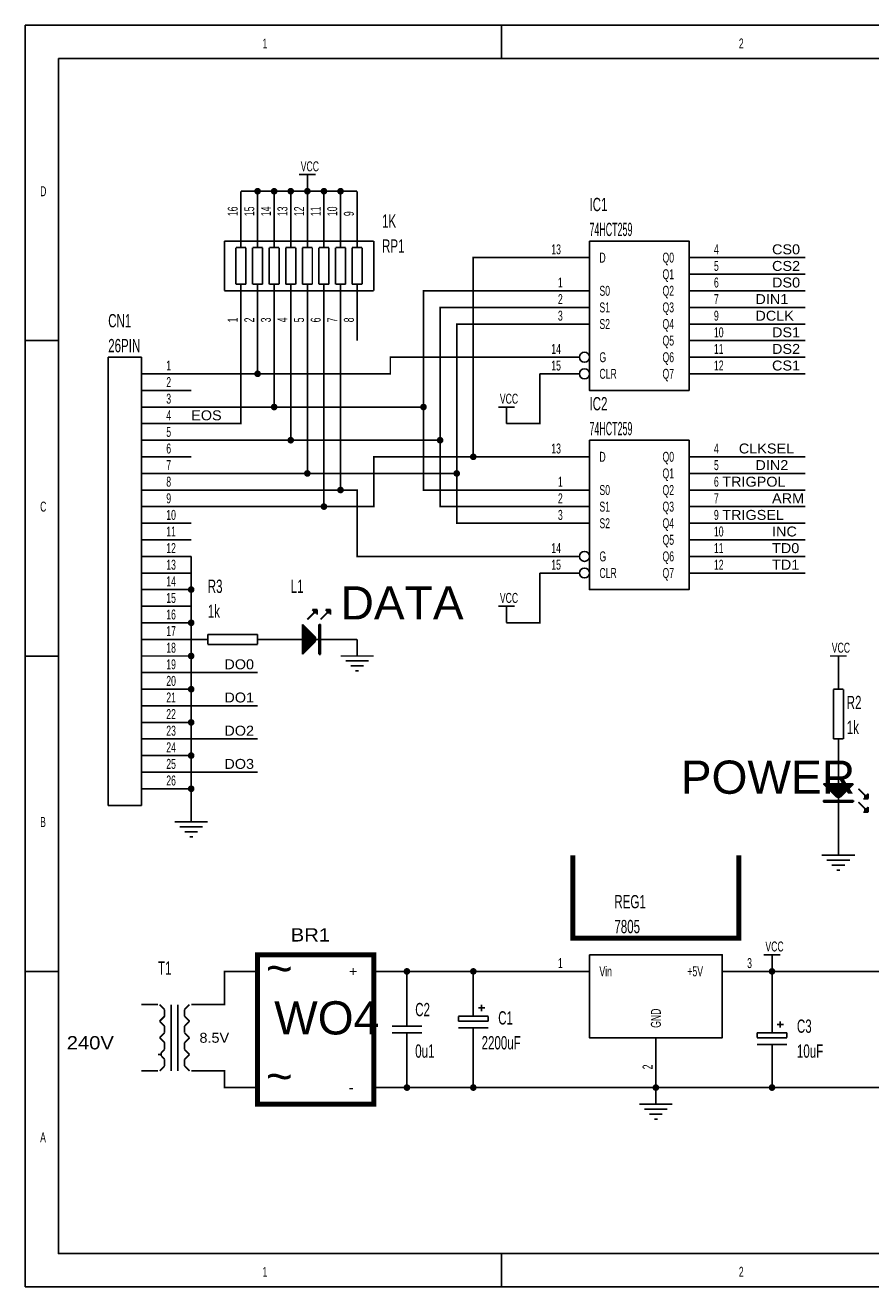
# Model space of a CAD drawing. Extents: x 0 to 11.5, y 0 to 7.6.
# Tile 1 of 2: x 0 to 5.1, y 0 to 7.6. Entities that reach past the tile are written whole.
import ezdxf

# ---------------------------------------------------------------- set-up
doc = ezdxf.new("R2010")
doc.units = 0
doc.header["$MEASUREMENT"] = 0
doc.layers.add('SHEET', color=5, linetype='CONTINUOUS')

msp = doc.modelspace()

# ---------------------------------------------------------------- linework, layer by layer
at = {"layer": 'SHEET'}
for points in [[(0, 7.6), (11.5, 7.6), (11.5, 0), (0, 0), (0, 7.6)], [(0, 7.6), (11.5, 7.6), (11.5, 0), (0, 0), (0, 7.6)], [(2.87, 7.4), (2.87, 7.6)], [(0.2, 7.4), (11.3, 7.4), (11.3, 0.2), (0.2, 0.2), (0.2, 7.4)], [(3.4, 6.3), (4, 6.3), (4, 5.4), (3.4, 5.4), (3.4, 6.3)], [(0, 5.7), (0.2, 5.7)], [(0.5, 5.6), (0.7, 5.6), (0.7, 2.9), (0.5, 2.9), (0.5, 5.6)], [(3.4, 5.1), (4, 5.1), (4, 4.2), (3.4, 4.2), (3.4, 5.1)], [(0, 3.8), (0.2, 3.8)], [(3.4, 2), (4.2, 2), (4.2, 1.5), (3.4, 1.5), (3.4, 2)], [(0, 1.9), (0.2, 1.9)], [(2.87, 0.2), (2.87, 0)]]:
    msp.add_lwpolyline(points, dxfattribs=at)
for points, const_width in [([(1.65, 6.7), (1.75, 6.7)], 0.01), ([(1.7, 6.6), (1.7, 6.7)], 0.01), ([(1.3, 6.3), (1.3, 6.6)], 0.01), ([(2, 6.6), (1.3, 6.6)], 0.01), ([(1.4, 6.3), (1.4, 6.6)], 0.01), ([(1.5, 6.3), (1.5, 6.6)], 0.01), ([(1.6, 6.3), (1.6, 6.6)], 0.01), ([(1.7, 6.3), (1.7, 6.6)], 0.01), ([(1.8, 6.3), (1.8, 6.6)], 0.01), ([(1.9, 6.3), (1.9, 6.6)], 0.01), ([(2, 6.3), (2, 6.6)], 0.01), ([(1.2, 6.3), (2.1, 6.3)], 0.01), ([(1.2, 6), (1.2, 6.3)], 0.01), ([(1.27, 6.26), (1.33, 6.26)], 0.01), ([(1.27, 6.04), (1.27, 6.26)], 0.01), ([(1.3, 6.26), (1.3, 6.3)], 0.01), ([(1.33, 6.04), (1.33, 6.26)], 0.01), ([(1.37, 6.26), (1.43, 6.26)], 0.01), ([(1.37, 6.04), (1.37, 6.26)], 0.01), ([(1.4, 6.26), (1.4, 6.3)], 0.01), ([(1.43, 6.04), (1.43, 6.26)], 0.01), ([(1.47, 6.26), (1.53, 6.26)], 0.01), ([(1.47, 6.04), (1.47, 6.26)], 0.01), ([(1.5, 6.26), (1.5, 6.3)], 0.01), ([(1.53, 6.04), (1.53, 6.26)], 0.01), ([(1.57, 6.26), (1.63, 6.26)], 0.01), ([(1.57, 6.04), (1.57, 6.26)], 0.01), ([(1.6, 6.26), (1.6, 6.3)], 0.01), ([(1.63, 6.04), (1.63, 6.26)], 0.01), ([(1.67, 6.26), (1.73, 6.26)], 0.01), ([(1.67, 6.04), (1.67, 6.26)], 0.01), ([(1.7, 6.26), (1.7, 6.3)], 0.01), ([(1.73, 6.04), (1.73, 6.26)], 0.01), ([(1.77, 6.26), (1.83, 6.26)], 0.01), ([(1.77, 6.04), (1.77, 6.26)], 0.01), ([(1.8, 6.26), (1.8, 6.3)], 0.01), ([(1.83, 6.04), (1.83, 6.26)], 0.01), ([(1.87, 6.26), (1.93, 6.26)], 0.01), ([(1.87, 6.04), (1.87, 6.26)], 0.01), ([(1.9, 6.26), (1.9, 6.3)], 0.01), ([(1.93, 6.04), (1.93, 6.26)], 0.01), ([(1.97, 6.26), (2.03, 6.26)], 0.01), ([(1.97, 6.04), (1.97, 6.26)], 0.01), ([(2, 6.26), (2, 6.3)], 0.01), ([(2.03, 6.04), (2.03, 6.26)], 0.01), ([(2.1, 6), (2.1, 6.3)], 0.01), ([(3.1, 6.2), (2.7, 6.2), (2.7, 5), (2.1, 5), (2.1, 4.7), (1, 4.7)], 0.01), ([(3.4, 6.2), (3.1, 6.2)], 0.01), ([(4, 6.2), (4.3, 6.2)], 0.01), ([(4.3, 6.2), (4.7, 6.2)], 0.01), ([(4, 6.1), (4.3, 6.1)], 0.01), ([(4.3, 6.1), (4.7, 6.1)], 0.01), ([(1.2, 6), (2.1, 6)], 0.01), ([(1.27, 6.04), (1.33, 6.04)], 0.01), ([(1.3, 6), (1.3, 6.04)], 0.01), ([(1.3, 6), (1.3, 5.7)], 0.01), ([(1.37, 6.04), (1.43, 6.04)], 0.01), ([(1.4, 6), (1.4, 6.04)], 0.01), ([(1.4, 6), (1.4, 5.7)], 0.01), ([(1.47, 6.04), (1.53, 6.04)], 0.01), ([(1.5, 6), (1.5, 6.04)], 0.01), ([(1.5, 6), (1.5, 5.7)], 0.01), ([(1.57, 6.04), (1.63, 6.04)], 0.01), ([(1.6, 6), (1.6, 6.04)], 0.01), ([(1.6, 6), (1.6, 5.7)], 0.01), ([(1.67, 6.04), (1.73, 6.04)], 0.01), ([(1.7, 6), (1.7, 6.04)], 0.01), ([(1.7, 6), (1.7, 5.7)], 0.01), ([(1.77, 6.04), (1.83, 6.04)], 0.01), ([(1.8, 6), (1.8, 6.04)], 0.01), ([(1.8, 6), (1.8, 5.7)], 0.01), ([(1.87, 6.04), (1.93, 6.04)], 0.01), ([(1.9, 6), (1.9, 6.04)], 0.01), ([(1.9, 6), (1.9, 5.7)], 0.01), ([(1.97, 6.04), (2.03, 6.04)], 0.01), ([(2, 6), (2, 6.04)], 0.01), ([(2, 6), (2, 5.7)], 0.01), ([(3.1, 6), (2.4, 6), (2.4, 4.8), (3.1, 4.8)], 0.01), ([(3.4, 6), (3.1, 6)], 0.01), ([(4, 6), (4.3, 6)], 0.01), ([(4.3, 6), (4.7, 6)], 0.01), ([(3.1, 5.9), (2.5, 5.9), (2.5, 5.1)], 0.01), ([(3.4, 5.9), (3.1, 5.9)], 0.01), ([(4, 5.9), (4.3, 5.9)], 0.01), ([(4.3, 5.9), (4.7, 5.9)], 0.01), ([(3.1, 5.8), (2.6, 5.8), (2.6, 4.6), (3.1, 4.6)], 0.01), ([(3.4, 5.8), (3.1, 5.8)], 0.01), ([(4, 5.8), (4.3, 5.8)], 0.01), ([(4.3, 5.8), (4.7, 5.8)], 0.01), ([(1, 5.2), (1.3, 5.2), (1.3, 5.7)], 0.01), ([(1.4, 5.7), (1.4, 5.5)], 0.01), ([(1.5, 5.7), (1.5, 5.3)], 0.01), ([(1.6, 5.7), (1.6, 5.1)], 0.01), ([(1.7, 5.7), (1.7, 4.9)], 0.01), ([(1.8, 5.7), (1.8, 4.7)], 0.01), ([(1.9, 5.7), (1.9, 4.8)], 0.01), ([(4, 5.7), (4.3, 5.7)], 0.01), ([(4.3, 5.7), (4.7, 5.7)], 0.01), ([(3.1, 5.6), (2.2, 5.6), (2.2, 5.5), (1, 5.5)], 0.01), ([(3.34, 5.6), (3.1, 5.6)], 0.01), ([(4, 5.6), (4.3, 5.6)], 0.01), ([(4.3, 5.6), (4.7, 5.6)], 0.01), ([(0.7, 5.5), (1, 5.5)], 0.01), ([(2.9, 5.2), (3.1, 5.2), (3.1, 5.5)], 0.01), ([(3.34, 5.5), (3.1, 5.5)], 0.01), ([(4, 5.5), (4.3, 5.5)], 0.01), ([(4.3, 5.5), (4.7, 5.5)], 0.01), ([(0.7, 5.4), (1, 5.4)], 0.01), ([(0.7, 5.3), (1, 5.3)], 0.01), ([(1, 5.3), (2.4, 5.3)], 0.01), ([(2.85, 5.3), (2.95, 5.3)], 0.01), ([(2.9, 5.2), (2.9, 5.3)], 0.01), ([(0.7, 5.2), (1, 5.2)], 0.01), ([(0.7, 5.1), (1, 5.1)], 0.01), ([(3.1, 4.7), (2.5, 4.7), (2.5, 5.1), (1, 5.1)], 0.01), ([(0.7, 5), (1, 5)], 0.01), ([(3.1, 5), (2.7, 5)], 0.01), ([(3.4, 5), (3.1, 5)], 0.01), ([(4, 5), (4.3, 5)], 0.01), ([(4.3, 5), (4.7, 5)], 0.01), ([(0.7, 4.9), (1, 4.9)], 0.01), ([(1, 4.9), (2.6, 4.9)], 0.01), ([(4, 4.9), (4.3, 4.9)], 0.01), ([(4.7, 4.9), (4.3, 4.9)], 0.01), ([(0.7, 4.8), (1, 4.8)], 0.01), ([(1, 4.8), (2, 4.8), (2, 4.4), (3.1, 4.4)], 0.01), ([(3.4, 4.8), (3.1, 4.8)], 0.01), ([(4, 4.8), (4.3, 4.8)], 0.01), ([(4.7, 4.8), (4.3, 4.8)], 0.01), ([(0.7, 4.7), (1, 4.7)], 0.01), ([(3.4, 4.7), (3.1, 4.7)], 0.01), ([(4, 4.7), (4.3, 4.7)], 0.01), ([(4.7, 4.7), (4.3, 4.7)], 0.01), ([(0.7, 4.6), (1, 4.6)], 0.01), ([(3.4, 4.6), (3.1, 4.6)], 0.01), ([(4, 4.6), (4.3, 4.6)], 0.01), ([(4.7, 4.6), (4.3, 4.6)], 0.01), ([(0.7, 4.5), (1, 4.5)], 0.01), ([(4, 4.5), (4.3, 4.5)], 0.01), ([(4.7, 4.5), (4.3, 4.5)], 0.01), ([(0.7, 4.4), (1, 4.4)], 0.01), ([(1, 4.4), (1, 2.9)], 0.01), ([(3.34, 4.4), (3.1, 4.4)], 0.01), ([(4, 4.4), (4.3, 4.4)], 0.01), ([(4.7, 4.4), (4.3, 4.4)], 0.01), ([(0.7, 4.3), (1, 4.3)], 0.01), ([(2.9, 4), (3.1, 4), (3.1, 4.3)], 0.01), ([(3.34, 4.3), (3.1, 4.3)], 0.01), ([(4, 4.3), (4.3, 4.3)], 0.01), ([(4.7, 4.3), (4.3, 4.3)], 0.01), ([(0.7, 4.2), (1, 4.2)], 0.01), ([(0.7, 4.1), (1, 4.1)], 0.01), ([(2.85, 4.1), (2.95, 4.1)], 0.01), ([(2.9, 4), (2.9, 4.1)], 0.01), ([(1.74, 4.06), (1.7, 4.02)], 0.01), ([(1.73, 4.08), (1.74, 4.07)], 0.01), ([(1.73, 4.08), (1.76, 4.08)], 0.01), ([(1.74, 4.08), (1.74, 4.06)], 0.01), ([(1.74, 4.07), (1.76, 4.07)], 0.01), ([(1.74, 4.06), (1.76, 4.06)], 0.01), ([(1.75, 4.08), (1.75, 4.06)], 0.01), ([(1.76, 4.08), (1.76, 4.05)], 0.01), ([(1.82, 4.06), (1.78, 4.02)], 0.01), ([(1.81, 4.08), (1.82, 4.07)], 0.01), ([(1.81, 4.08), (1.84, 4.08)], 0.01), ([(1.82, 4.08), (1.82, 4.06)], 0.01), ([(1.82, 4.07), (1.84, 4.07)], 0.01), ([(1.82, 4.06), (1.84, 4.06)], 0.01), ([(1.83, 4.08), (1.83, 4.06)], 0.01), ([(1.84, 4.08), (1.84, 4.05)], 0.01), ([(0.7, 4), (1, 4)], 0.01), ([(1.67, 3.99), (1.75, 3.91)], 0.01), ([(1.67, 3.99), (1.67, 3.81)], 0.01), ([(1.67, 3.97), (1.69, 3.97)], 0.01), ([(1.67, 3.96), (1.7, 3.96)], 0.01), ([(1.67, 3.95), (1.71, 3.95)], 0.01), ([(1.68, 3.98), (1.68, 3.82)], 0.01), ([(1.69, 3.97), (1.69, 3.83)], 0.01), ([(1.7, 3.96), (1.7, 3.84)], 0.01), ([(1.71, 3.95), (1.71, 3.85)], 0.01), ([(1.77, 3.99), (1.78, 3.99)], 0.01), ([(1.77, 3.99), (1.77, 3.81)], 0.01), ([(1.78, 3.99), (1.78, 3.81)], 0.01), ([(0.7, 3.9), (1, 3.9)], 0.01), ([(1.1, 3.9), (1, 3.9)], 0.01), ([(1.1, 3.93), (1.1, 3.87)], 0.01), ([(1.1, 3.93), (1.4, 3.93)], 0.01), ([(1.4, 3.93), (1.4, 3.87)], 0.01), ([(1.4, 3.9), (1.5, 3.9)], 0.01), ([(1.6, 3.9), (1.5, 3.9)], 0.01), ([(1.6, 3.9), (1.9, 3.9)], 0.01), ([(1.67, 3.94), (1.72, 3.94)], 0.01), ([(1.67, 3.93), (1.73, 3.93)], 0.01), ([(1.67, 3.92), (1.74, 3.92)], 0.01), ([(1.67, 3.91), (1.75, 3.91)], 0.01), ([(1.75, 3.89), (1.67, 3.81)], 0.01), ([(1.67, 3.89), (1.75, 3.89)], 0.01), ([(1.67, 3.88), (1.74, 3.88)], 0.01), ([(1.72, 3.94), (1.72, 3.86)], 0.01), ([(1.73, 3.93), (1.73, 3.87)], 0.01), ([(1.74, 3.92), (1.74, 3.88)], 0.01), ([(1.75, 3.91), (1.75, 3.89)], 0.01), ([(1.77, 3.91), (1.78, 3.91)], 0.01), ([(1.77, 3.89), (1.78, 3.89)], 0.01), ([(1.9, 3.9), (2, 3.9)], 0.01), ([(2, 3.9), (2, 3.8)], 0.01), ([(0.7, 3.8), (1, 3.8)], 0.01), ([(1.1, 3.87), (1.4, 3.87)], 0.01), ([(1.67, 3.87), (1.73, 3.87)], 0.01), ([(1.67, 3.86), (1.72, 3.86)], 0.01), ([(1.67, 3.85), (1.71, 3.85)], 0.01), ([(1.67, 3.84), (1.7, 3.84)], 0.01), ([(1.67, 3.83), (1.69, 3.83)], 0.01), ([(1.77, 3.81), (1.78, 3.81)], 0.01), ([(1.9, 3.8), (2.1, 3.8)], 0.01), ([(4.85, 3.8), (4.95, 3.8)], 0.01), ([(4.9, 3.7), (4.9, 3.8)], 0.01), ([(1.93, 3.77), (2.07, 3.77)], 0.01), ([(1.96, 3.74), (2.04, 3.74)], 0.01), ([(0.7, 3.7), (1, 3.7)], 0.01), ([(1.4, 3.7), (1, 3.7)], 0.01), ([(1.99, 3.71), (2.01, 3.71)], 0.01), ([(4.9, 3.6), (4.9, 3.7)], 0.01), ([(0.7, 3.6), (1, 3.6)], 0.01), ([(4.87, 3.6), (4.93, 3.6)], 0.01), ([(4.87, 3.3), (4.87, 3.6)], 0.01), ([(4.93, 3.3), (4.93, 3.6)], 0.01), ([(0.7, 3.5), (1, 3.5)], 0.01), ([(1, 3.5), (1.4, 3.5)], 0.01), ([(0.7, 3.4), (1, 3.4)], 0.01), ([(0.7, 3.3), (1, 3.3)], 0.01), ([(1.4, 3.3), (1, 3.3)], 0.01), ([(4.87, 3.3), (4.93, 3.3)], 0.01), ([(4.9, 3.3), (4.9, 3.2)], 0.01), ([(0.7, 3.2), (1, 3.2)], 0.01), ([(4.9, 3.1), (4.9, 3.2)], 0.01), ([(0.7, 3.1), (1, 3.1)], 0.01), ([(1, 3.1), (1.4, 3.1)], 0.01), ([(4.9, 3.1), (4.9, 2.8)], 0.01), ([(0.7, 3), (1, 3)], 0.01), ([(4.89, 2.95), (4.81, 3.03)], 0.01), ([(4.99, 3.03), (4.81, 3.03)], 0.01), ([(4.98, 3.02), (4.82, 3.02)], 0.01), ([(4.83, 3.03), (4.83, 3.01)], 0.01), ([(4.97, 3.01), (4.83, 3.01)], 0.01), ([(4.84, 3.03), (4.84, 3)], 0.01), ([(4.96, 3), (4.84, 3)], 0.01), ([(4.85, 3.03), (4.85, 2.99)], 0.01), ([(4.95, 2.99), (4.85, 2.99)], 0.01), ([(4.86, 3.03), (4.86, 2.98)], 0.01), ([(4.94, 2.98), (4.86, 2.98)], 0.01), ([(4.87, 3.03), (4.87, 2.97)], 0.01), ([(4.93, 2.97), (4.87, 2.97)], 0.01), ([(4.88, 3.03), (4.88, 2.96)], 0.01), ([(4.92, 2.96), (4.88, 2.96)], 0.01), ([(4.89, 3.03), (4.89, 2.95)], 0.01), ([(4.99, 3.03), (4.91, 2.95)], 0.01), ([(4.91, 3.03), (4.91, 2.95)], 0.01), ([(4.92, 3.03), (4.92, 2.96)], 0.01), ([(4.93, 3.03), (4.93, 2.97)], 0.01), ([(4.94, 3.03), (4.94, 2.98)], 0.01), ([(4.95, 3.03), (4.95, 2.99)], 0.01), ([(4.96, 3.03), (4.96, 3)], 0.01), ([(4.97, 3.03), (4.97, 3.01)], 0.01), ([(5.06, 2.96), (5.02, 3)], 0.01), ([(5.08, 2.96), (5.06, 2.96)], 0.01), ([(5.06, 2.96), (5.06, 2.94)], 0.01), ([(5.08, 2.97), (5.07, 2.96)], 0.01), ([(5.07, 2.96), (5.07, 2.94)], 0.01), ([(5.08, 2.97), (5.08, 2.94)], 0.01), ([(1, 2.9), (1, 2.8)], 0.01), ([(4.81, 2.93), (4.81, 2.92)], 0.01), ([(4.99, 2.93), (4.81, 2.93)], 0.01), ([(4.99, 2.92), (4.81, 2.92)], 0.01), ([(4.91, 2.95), (4.89, 2.95)], 0.01), ([(4.89, 2.93), (4.89, 2.92)], 0.01), ([(4.91, 2.93), (4.91, 2.92)], 0.01), ([(4.99, 2.93), (4.99, 2.92)], 0.01), ([(5.06, 2.88), (5.02, 2.92)], 0.01), ([(5.08, 2.94), (5.05, 2.94)], 0.01), ([(5.08, 2.95), (5.06, 2.95)], 0.01), ([(5.08, 2.89), (5.07, 2.88)], 0.01), ([(5.08, 2.89), (5.08, 2.86)], 0.01), ([(5.08, 2.86), (5.05, 2.86)], 0.01), ([(5.08, 2.88), (5.06, 2.88)], 0.01), ([(5.06, 2.88), (5.06, 2.86)], 0.01), ([(5.08, 2.87), (5.06, 2.87)], 0.01), ([(5.07, 2.88), (5.07, 2.86)], 0.01), ([(0.9, 2.8), (1.1, 2.8)], 0.01), ([(0.93, 2.77), (1.07, 2.77)], 0.01), ([(0.96, 2.74), (1.04, 2.74)], 0.01), ([(4.9, 2.8), (4.9, 2.7)], 0.01), ([(0.99, 2.71), (1.01, 2.71)], 0.01), ([(4.9, 2.7), (4.9, 2.6)], 0.01), ([(3.3, 2.6), (3.3, 2.1), (4.3, 2.1), (4.3, 2.6)], 0.03), ([(4.8, 2.6), (5, 2.6)], 0.01), ([(4.83, 2.57), (4.97, 2.57)], 0.01), ([(4.86, 2.54), (4.94, 2.54)], 0.01), ([(4.89, 2.51), (4.91, 2.51)], 0.01), ([(1.4, 2), (2.1, 2), (2.1, 1.1), (1.4, 1.1), (1.4, 2)], 0.03), ([(4.45, 2), (4.55, 2)], 0.01), ([(4.5, 1.9), (4.5, 2)], 0.01), ([(1.1, 1.7), (1.2, 1.7), (1.2, 1.9), (1.4, 1.9)], 0.01), ([(2.3, 1.9), (2.1, 1.9)], 0.01), ([(3.1, 1.9), (2.3, 1.9), (2.3, 1.7)], 0.01), ([(2.7, 1.9), (2.7, 1.8)], 0.01), ([(3.4, 1.9), (3.1, 1.9)], 0.01), ([(4.2, 1.9), (4.5, 1.9)], 0.01), ([(7.2, 1.7), (7.2, 1.9), (4.5, 1.9), (4.5, 1.7)], 0.01), ([(2.7, 1.7), (2.7, 1.8)], 0.01), ([(0.8, 1.7), (0.7, 1.7)], 0.01), ([(0.81, 1.7), (0.84, 1.67)], 0.01), ([(0.84, 1.67), (0.84, 1.63)], 0.01), ([(0.88, 1.7), (0.88, 1.3)], 0.01), ([(0.92, 1.7), (0.92, 1.3)], 0.01), ([(0.99, 1.7), (0.96, 1.67)], 0.01), ([(0.96, 1.67), (0.96, 1.63)], 0.01), ([(1, 1.7), (1.1, 1.7)], 0.01), ([(2.3, 1.6), (2.3, 1.7)], 0.01), ([(2.7, 1.7), (2.7, 1.63)], 0.01), ([(2.73, 1.68), (2.77, 1.68)], 0.01), ([(2.75, 1.7), (2.75, 1.69)], 0.01), ([(2.75, 1.7), (2.75, 1.66)], 0.01), ([(2.75, 1.67), (2.75, 1.66)], 0.01), ([(4.5, 1.6), (4.5, 1.7)], 0.01), ([(0.84, 1.63), (0.81, 1.6)], 0.01), ([(0.81, 1.6), (0.84, 1.57)], 0.01), ([(0.96, 1.63), (0.99, 1.6)], 0.01), ([(0.99, 1.6), (0.96, 1.57)], 0.01), ([(2.3, 1.6), (2.3, 1.57)], 0.01), ([(2.61, 1.63), (2.61, 1.6)], 0.01), ([(2.61, 1.63), (2.79, 1.63)], 0.01), ([(2.61, 1.6), (2.79, 1.6)], 0.01), ([(2.79, 1.63), (2.79, 1.6)], 0.01), ([(4.5, 1.6), (4.5, 1.53)], 0.01), ([(4.55, 1.6), (4.55, 1.59)], 0.01), ([(4.55, 1.6), (4.55, 1.56)], 0.01), ([(0.84, 1.53), (0.81, 1.5)], 0.01), ([(0.84, 1.57), (0.84, 1.53)], 0.01), ([(0.96, 1.57), (0.96, 1.53)], 0.01), ([(0.96, 1.53), (0.99, 1.5)], 0.01), ([(2.21, 1.57), (2.39, 1.57)], 0.01), ([(2.21, 1.53), (2.39, 1.53)], 0.01), ([(2.3, 1.53), (2.3, 1.5)], 0.01), ([(2.61, 1.56), (2.79, 1.56)], 0.01), ([(2.7, 1.56), (2.7, 1.5)], 0.01), ([(4.41, 1.53), (4.41, 1.5)], 0.01), ([(4.41, 1.53), (4.59, 1.53)], 0.01), ([(4.53, 1.58), (4.57, 1.58)], 0.01), ([(4.55, 1.57), (4.55, 1.56)], 0.01), ([(4.59, 1.53), (4.59, 1.5)], 0.01), ([(0.81, 1.5), (0.84, 1.47)], 0.01), ([(0.84, 1.47), (0.84, 1.43)], 0.01), ([(0.99, 1.5), (0.96, 1.47)], 0.01), ([(0.96, 1.47), (0.96, 1.43)], 0.01), ([(2.3, 1.5), (2.3, 1.4)], 0.01), ([(2.7, 1.5), (2.7, 1.4)], 0.01), ([(3.8, 1.5), (3.8, 1.2)], 0.01), ([(4.41, 1.5), (4.59, 1.5)], 0.01), ([(4.41, 1.46), (4.59, 1.46)], 0.01), ([(4.5, 1.46), (4.5, 1.4)], 0.01), ([(0.8, 1.4), (0.82, 1.4)], 0.01), ([(0.84, 1.43), (0.82, 1.41)], 0.01), ([(0.82, 1.41), (0.82, 1.39)], 0.01), ([(0.82, 1.39), (0.84, 1.37)], 0.01), ([(0.84, 1.37), (0.84, 1.33)], 0.01), ([(0.96, 1.43), (0.99, 1.4)], 0.01), ([(0.99, 1.4), (0.96, 1.37)], 0.01), ([(0.96, 1.37), (0.96, 1.33)], 0.01), ([(2.3, 1.4), (2.3, 1.2), (7.2, 1.2), (7.2, 1.4)], 0.01), ([(2.7, 1.4), (2.7, 1.2)], 0.01), ([(4.5, 1.4), (4.5, 1.3)], 0.01), ([(0.8, 1.3), (0.7, 1.3)], 0.01), ([(0.84, 1.33), (0.81, 1.3)], 0.01), ([(0.96, 1.33), (0.99, 1.3)], 0.01), ([(1, 1.3), (1.1, 1.3)], 0.01), ([(1.4, 1.2), (1.2, 1.2), (1.2, 1.3), (1.1, 1.3)], 0.01), ([(4.5, 1.3), (4.5, 1.2)], 0.01), ([(2.3, 1.2), (2.1, 1.2)], 0.01), ([(3.8, 1.2), (3.8, 1.1)], 0.01), ([(3.7, 1.1), (3.9, 1.1)], 0.01), ([(3.73, 1.07), (3.87, 1.07)], 0.01), ([(3.76, 1.04), (3.84, 1.04)], 0.01), ([(3.79, 1.01), (3.81, 1.01)], 0.01)]:
    msp.add_lwpolyline(points, dxfattribs=dict(at, const_width=const_width))
at = {"layer": 'SHEET', "const_width": 0.02}
for points in [[(1.39, 6.6, 1), (1.41, 6.6, 1)], [(1.49, 6.6, 1), (1.51, 6.6, 1)], [(1.59, 6.6, 1), (1.61, 6.6, 1)], [(1.69, 6.6, 1), (1.71, 6.6, 1)], [(1.79, 6.6, 1), (1.81, 6.6, 1)], [(1.89, 6.6, 1), (1.91, 6.6, 1)], [(1.39, 5.5, 1), (1.41, 5.5, 1)], [(1.49, 5.3, 1), (1.51, 5.3, 1)], [(2.39, 5.3, 1), (2.41, 5.3, 1)], [(1.59, 5.1, 1), (1.61, 5.1, 1)], [(2.49, 5.1, 1), (2.51, 5.1, 1)], [(2.69, 5, 1), (2.71, 5, 1)], [(1.69, 4.9, 1), (1.71, 4.9, 1)], [(2.59, 4.9, 1), (2.61, 4.9, 1)], [(1.89, 4.8, 1), (1.91, 4.8, 1)], [(1.79, 4.7, 1), (1.81, 4.7, 1)], [(0.99, 4.2, 1), (1.01, 4.2, 1)], [(0.99, 4, 1), (1.01, 4, 1)], [(0.99, 3.8, 1), (1.01, 3.8, 1)], [(0.99, 3.6, 1), (1.01, 3.6, 1)], [(0.99, 3.4, 1), (1.01, 3.4, 1)], [(0.99, 3.2, 1), (1.01, 3.2, 1)], [(0.99, 3, 1), (1.01, 3, 1)], [(2.29, 1.9, 1), (2.31, 1.9, 1)], [(2.69, 1.9, 1), (2.71, 1.9, 1)], [(4.49, 1.9, 1), (4.51, 1.9, 1)], [(2.29, 1.2, 1), (2.31, 1.2, 1)], [(2.69, 1.2, 1), (2.71, 1.2, 1)], [(3.79, 1.2, 1), (3.81, 1.2, 1)], [(4.49, 1.2, 1), (4.51, 1.2, 1)]]:
    msp.add_lwpolyline(points, format="xyb", close=True, dxfattribs=at)
at = {"layer": 'SHEET'}
for centre in [(3.37, 5.6), (3.37, 5.5), (3.37, 4.4), (3.37, 4.3)]:
    msp.add_circle(centre, 0.03, dxfattribs=at)

# ---------------------------------------------------------------- texts
for s, height, width, p in [('1', 0.06, 0.65, (1.43, 7.46)), ('2', 0.06, 0.65, (4.3, 7.46)), ('VCC', 0.06, 0.65, (1.66, 6.72)), ('D', 0.06, 0.65, (0.09, 6.57)), ('IC1', 0.08, 0.65, (3.4, 6.48)), ('1K', 0.08, 0.65, (2.15, 6.38)), ('74HCT259', 0.08, 0.5, (3.4, 6.33)), ('RP1', 0.08, 0.65, (2.15, 6.23)), ('13', 0.06, 0.65, (3.17, 6.22)), ('4', 0.06, 0.65, (4.15, 6.22)), ('CS0', 0.06, 1.083333, (4.5, 6.22)), ('D', 0.06, 0.65, (3.46, 6.17)), ('Q0', 0.06, 0.65, (3.84, 6.17)), ('5', 0.06, 0.65, (4.15, 6.12)), ('CS2', 0.06, 1.083333, (4.5, 6.12)), ('Q1', 0.06, 0.65, (3.84, 6.07)), ('6', 0.06, 0.65, (4.15, 6.02)), ('DS0', 0.06, 1.083333, (4.5, 6.02)), ('1', 0.06, 0.65, (3.21, 6.02)), ('S0', 0.06, 0.65, (3.46, 5.97)), ('Q2', 0.06, 0.65, (3.84, 5.97)), ('2', 0.06, 0.65, (3.21, 5.92)), ('S1', 0.06, 0.65, (3.46, 5.87)), ('Q3', 0.06, 0.65, (3.84, 5.87)), ('7', 0.06, 0.65, (4.15, 5.92)), ('DIN1', 0.06, 1.083333, (4.4, 5.92)), ('CN1', 0.08, 0.65, (0.5, 5.78)), ('3', 0.06, 0.65, (3.21, 5.82)), ('9', 0.06, 0.65, (4.15, 5.82)), ('DCLK', 0.06, 1.083333, (4.4, 5.82)), ('S2', 0.06, 0.65, (3.46, 5.77)), ('Q4', 0.06, 0.65, (3.84, 5.77)), ('10', 0.06, 0.65, (4.15, 5.72)), ('DS1', 0.06, 1.083333, (4.5, 5.72)), ('26PIN', 0.08, 0.65, (0.5, 5.63)), ('Q5', 0.06, 0.65, (3.84, 5.67)), ('14', 0.06, 0.65, (3.17, 5.62)), ('G', 0.06, 0.65, (3.46, 5.57)), ('Q6', 0.06, 0.65, (3.84, 5.57)), ('11', 0.06, 0.65, (4.15, 5.62)), ('DS2', 0.06, 1.083333, (4.5, 5.62)), ('1', 0.06, 0.65, (0.85, 5.52)), ('15', 0.06, 0.65, (3.17, 5.52)), ('12', 0.06, 0.65, (4.15, 5.52)), ('CS1', 0.06, 1.083333, (4.5, 5.52)), ('2', 0.06, 0.65, (0.85, 5.42)), ('CLR', 0.06, 0.65, (3.46, 5.47)), ('Q7', 0.06, 0.65, (3.84, 5.47)), ('3', 0.06, 0.65, (0.85, 5.32)), ('VCC', 0.06, 0.65, (2.86, 5.32)), ('IC2', 0.08, 0.65, (3.4, 5.28)), ('4', 0.06, 0.65, (0.85, 5.22)), ('EOS', 0.06, 1.083333, (1, 5.22)), ('5', 0.06, 0.65, (0.85, 5.12)), ('74HCT259', 0.08, 0.5, (3.4, 5.13)), ('6', 0.06, 0.65, (0.85, 5.02)), ('13', 0.06, 0.65, (3.17, 5.02)), ('D', 0.06, 0.65, (3.46, 4.97)), ('Q0', 0.06, 0.65, (3.84, 4.97)), ('4', 0.06, 0.65, (4.15, 5.02)), ('CLKSEL', 0.06, 1.083333, (4.3, 5.02)), ('7', 0.06, 0.65, (0.85, 4.92)), ('5', 0.06, 0.65, (4.15, 4.92)), ('DIN2', 0.06, 1.083333, (4.4, 4.92)), ('8', 0.06, 0.65, (0.85, 4.82)), ('1', 0.06, 0.65, (3.21, 4.82)), ('Q1', 0.06, 0.65, (3.84, 4.87)), ('6', 0.06, 0.65, (4.15, 4.82)), ('TRIGPOL', 0.06, 1.083333, (4.2, 4.82)), ('S0', 0.06, 0.65, (3.46, 4.77)), ('Q2', 0.06, 0.65, (3.84, 4.77)), ('C', 0.06, 0.65, (0.09, 4.67)), ('9', 0.06, 0.65, (0.85, 4.72)), ('2', 0.06, 0.65, (3.21, 4.72)), ('S1', 0.06, 0.65, (3.46, 4.67)), ('Q3', 0.06, 0.65, (3.84, 4.67)), ('7', 0.06, 0.65, (4.15, 4.72)), ('ARM', 0.06, 1.083333, (4.5, 4.72)), ('10', 0.06, 0.65, (0.85, 4.62)), ('3', 0.06, 0.65, (3.21, 4.62)), ('9', 0.06, 0.65, (4.15, 4.62)), ('TRIGSEL', 0.06, 1.083333, (4.2, 4.62)), ('11', 0.06, 0.65, (0.85, 4.52)), ('S2', 0.06, 0.65, (3.46, 4.57)), ('Q4', 0.06, 0.65, (3.84, 4.57)), ('10', 0.06, 0.65, (4.15, 4.52)), ('INC', 0.06, 1.083333, (4.5, 4.52)), ('Q5', 0.06, 0.65, (3.84, 4.47)), ('12', 0.06, 0.65, (0.85, 4.42)), ('14', 0.06, 0.65, (3.17, 4.42)), ('G', 0.06, 0.65, (3.46, 4.37)), ('Q6', 0.06, 0.65, (3.84, 4.37)), ('11', 0.06, 0.65, (4.15, 4.42)), ('TD0', 0.06, 1.083333, (4.5, 4.42)), ('13', 0.06, 0.65, (0.85, 4.32)), ('15', 0.06, 0.65, (3.17, 4.32)), ('12', 0.06, 0.65, (4.15, 4.32)), ('TD1', 0.06, 1.083333, (4.5, 4.32)), ('14', 0.06, 0.65, (0.85, 4.22)), ('R3', 0.08, 0.65, (1.1, 4.18)), ('L1', 0.08, 0.65, (1.6, 4.18)), ('CLR', 0.06, 0.65, (3.46, 4.27)), ('Q7', 0.06, 0.65, (3.84, 4.27)), ('15', 0.06, 0.65, (0.85, 4.12)), ('DATA', 0.2, 1.04, (1.9, 4.02)), ('VCC', 0.06, 0.65, (2.86, 4.12)), ('1k', 0.08, 0.65, (1.1, 4.03)), ('16', 0.06, 0.65, (0.85, 4.02)), ('17', 0.06, 0.65, (0.85, 3.92)), ('18', 0.06, 0.65, (0.85, 3.82)), ('VCC', 0.06, 0.65, (4.86, 3.82)), ('19', 0.06, 0.65, (0.85, 3.72)), ('DO0', 0.06, 1.083333, (1.2, 3.72)), ('20', 0.06, 0.65, (0.85, 3.62)), ('21', 0.06, 0.65, (0.85, 3.52)), ('DO1', 0.06, 1.083333, (1.2, 3.52)), ('R2', 0.08, 0.65, (4.95, 3.48)), ('22', 0.06, 0.65, (0.85, 3.42)), ('23', 0.06, 0.65, (0.85, 3.32)), ('DO2', 0.06, 1.083333, (1.2, 3.32)), ('1k', 0.08, 0.65, (4.95, 3.33)), ('24', 0.06, 0.65, (0.85, 3.22)), ('25', 0.06, 0.65, (0.85, 3.12)), ('DO3', 0.06, 1.083333, (1.2, 3.12)), ('POWER', 0.2, 1.04, (3.95, 2.97)), ('26', 0.06, 0.65, (0.85, 3.02)), ('B', 0.06, 0.65, (0.09, 2.77)), ('REG1', 0.08, 0.65, (3.55, 2.28)), ('7805', 0.08, 0.65, (3.55, 2.13)), ('BR1', 0.08, 1.1375, (1.6, 2.08)), ('VCC', 0.06, 0.65, (4.46, 2.02)), ('1', 0.06, 0.65, (3.21, 1.92)), ('3', 0.06, 0.65, (4.35, 1.92)), ('T1', 0.08, 0.65, (0.8, 1.88)), ('~', 0.2, 1.04, (1.45, 1.82)), ('+', 0.06, 1.083333, (1.95, 1.87)), ('Vin', 0.06, 0.65, (3.46, 1.87)), ('+5V', 0.06, 0.65, (3.99, 1.87)), ('WO4', 0.2, 1.04, (1.5, 1.52)), ('C2', 0.08, 0.65, (2.35, 1.63)), ('C1', 0.08, 0.65, (2.85, 1.58)), ('C3', 0.08, 0.65, (4.65, 1.53)), ('8.5V', 0.06, 1.083333, (1.05, 1.47)), ('240V', 0.08, 1.1375, (0.25, 1.43)), ('0u1', 0.08, 0.65, (2.35, 1.38)), ('2200uF', 0.08, 0.65, (2.75, 1.43)), ('10uF', 0.08, 0.65, (4.65, 1.38)), ('~', 0.2, 1.04, (1.45, 1.17)), ('-', 0.06, 1.083333, (1.95, 1.17)), ('A', 0.06, 0.65, (0.09, 0.87)), ('1', 0.06, 0.65, (1.43, 0.06)), ('2', 0.06, 0.65, (4.3, 0.06))]:
    msp.add_text(s, height=height, dxfattribs=dict(at, width=width)).set_placement(p)
at = {"layer": 'SHEET', "width": 0.65}
for s, p in [('16', (1.28, 6.45)), ('15', (1.38, 6.45)), ('14', (1.48, 6.45)), ('13', (1.58, 6.45)), ('12', (1.68, 6.45)), ('11', (1.78, 6.45)), ('10', (1.88, 6.45)), ('9', (1.98, 6.45)), ('1', (1.28, 5.81)), ('2', (1.38, 5.81)), ('3', (1.48, 5.81)), ('4', (1.58, 5.81)), ('5', (1.68, 5.81)), ('6', (1.78, 5.81)), ('7', (1.88, 5.81)), ('8', (1.98, 5.81)), ('GND', (3.83, 1.56)), ('2', (3.78, 1.31))]:
    msp.add_text(s, height=0.06, rotation=90, dxfattribs=at).set_placement(p)

doc.saveas('drawing.dxf')
